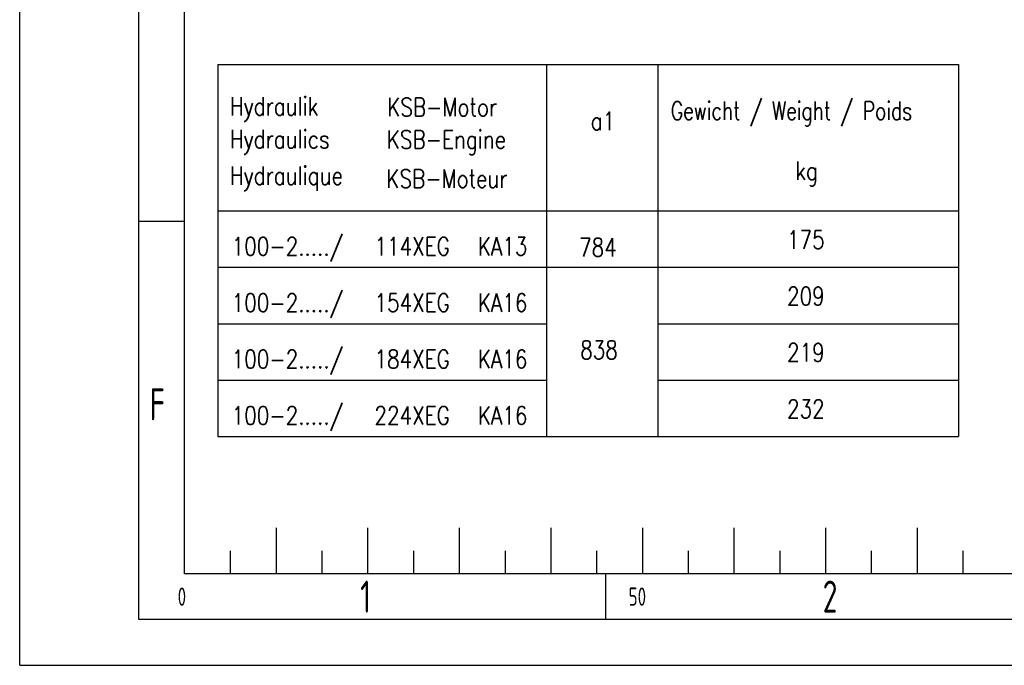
# Model space of a CAD drawing. Header units: millimetres. Extents: x -309 to 8091, y -6405 to -465.
# Tile 1 of 58: x -309 to 1842, y -6405 to -4995. Entities that reach past the tile are written whole.
import ezdxf

# ---------------------------------------------------------------- set-up
doc = ezdxf.new("R2010")
doc.units = ezdxf.units.MM
doc.header["$LTSCALE"] = 20
doc.layers.get('0').update_dxf_attribs({"linetype": 'CONTINUOUS'})
for name, color, linetype in [('01-LINIE-025', 1, 'CONTINUOUS'), ('02-LINIE-035', 2, 'CONTINUOUS'), ('10-TEXT-025', 1, 'CONTINUOUS'), ('11-TEXT-035', 2, 'CONTINUOUS'), ('KSB-BLATTRAND', 2, 'CONTINUOUS')]:
    doc.layers.add(name, color=color, linetype=linetype)
doc.styles.add('ROMANS', font='romans', dxfattribs={"width": 0.8})
doc.styles.get("Standard").update_dxf_attribs({"font": 'ISOCP.SHX'})

# ---------------------------------------------------------------- blocks, each defined once
blk = doc.blocks.new('Rahmen_A3')
at = {"color": 1, "ltscale": 150}
for p, q in [((0, 0), (0, 297)), ((18, 10), (18, 287)), ((18, 48.5), (13, 48.5)), ((28, 15), (28, 10)), ((28, 15), (28, 10)), ((38, 15), (38, 10)), ((48, 15), (48, 10)), ((58, 15), (58, 10)), ((68, 15), (68, 10)), ((78, 15), (78, 10)), ((88, 15), (88, 10)), ((98, 15), (98, 10)), ((23, 12.5), (23, 10)), ((23, 12.5), (23, 10)), ((33, 12.5), (33, 10)), ((43, 12.5), (43, 10)), ((53, 12.5), (53, 10)), ((63, 12.5), (63, 10)), ((73, 12.5), (73, 10)), ((83, 12.5), (83, 10)), ((93, 12.5), (93, 10)), ((103, 12.5), (103, 10)), ((410, 10), (18, 10)), ((64, 5), (64, 10)), ((0, 0), (420, 0))]:
    blk.add_line(p, q, dxfattribs=at)
at = {"color": 3, "ltscale": 150}
for p, q in [((13, 5), (13, 292)), ((415, 5), (13, 5))]:
    blk.add_line(p, q, dxfattribs=at)
at = {"color": 1, "ltscale": 150, "width": 0.75}
for s, height, p in [('F', 3.5, (14.1875, 26.75)), ('1', 3.5, (37.1875, 5.75)), ('2', 3.5, (87.6875, 5.75)), ('0', 2, (17.25, 6.5)), ('50', 2, (66.5, 6.5))]:
    blk.add_text(s, height=height, dxfattribs=at).set_placement(p)

msp = doc.modelspace()

# ---------------------------------------------------------------- linework, layer by layer
at = {"layer": '01-LINIE-025'}
for p, q in [((123.9, -5535.7), (1085.5, -5535.7)), ((1085.5, -5535.7), (1741.6, -5535.7)), ((123.9, -5658.9), (842.2, -5658.9)), ((1085.5, -5658.9), (1741.6, -5658.9)), ((123.9, -5782.1), (842.2, -5782.1)), ((1085.5, -5782.1), (1741.6, -5782.1))]:
    msp.add_line(p, q, dxfattribs=at)
at = {"layer": '02-LINIE-035'}
for p, q in [((123.9, -5092.4), (123.9, -5905.3)), ((123.9, -5092.4), (1741.6, -5092.4)), ((842.2, -5092.4), (842.2, -5905.3)), ((1085.5, -5092.4), (1085.5, -5905.3)), ((1085.5, -5092.4), (1085.5, -5905.3)), ((1741.6, -5092.4), (1741.6, -5905.3)), ((123.9, -5412.5), (1741.6, -5412.5)), ((123.9, -5905.3), (1085.5, -5905.3)), ((1085.5, -5905.3), (1741.6, -5905.3))]:
    msp.add_line(p, q, dxfattribs=at)

# ---------------------------------------------------------------- block references
at = {"layer": 'KSB-BLATTRAND', "xscale": 20, "yscale": 20, "zscale": 20}
msp.add_blockref('Rahmen_A3', (-308.6, -6405.3), dxfattribs=at)

# ---------------------------------------------------------------- texts
at = {"layer": '02-LINIE-035', "style": 'ROMANS', "width": 0.75}
msp.add_text('Gewicht / Weight / Poids', height=40, dxfattribs=at).set_placement((1113.6, -5213.7))
at = {"layer": '10-TEXT-025', "style": 'ROMANS', "width": 0.8}
for s, p in [('175', (1367.3, -5495.4)), ('100-2...../', (154.4, -5509.9)), ('114XEG', (466.3, -5509.9)), ('KA13', (692, -5509.9)), ('784', (913.1, -5512.1)), ('100-2...../', (154.4, -5633.1)), ('209', (1367.3, -5618.6)), ('154XEG', (466.3, -5633.1)), ('KA16', (692, -5633.1)), ('838', (915.5, -5736.2)), ('100-2...../', (154.4, -5756.3)), ('184XEG', (466.3, -5756.3)), ('KA16', (692, -5756.3)), ('219', (1367.3, -5741.8)), ('232', (1367.3, -5865)), ('100-2...../', (154.4, -5879.5)), ('224XEG', (466.3, -5879.5)), ('KA16', (692, -5879.5))]:
    msp.add_text(s, height=40, dxfattribs=at).set_placement(p)
at = {"layer": '11-TEXT-035', "style": 'ROMANS', "width": 0.8}
for s, p in [('Hydraulik', (150.4, -5203.8)), ('KSB-Motor', (494.1, -5205.7)), ('a1', (938.4, -5236.1)), ('Hydraulics', (150.4, -5275.7)), ('KSB-Engine', (493.1, -5276.5)), ('kg', (1385.3, -5344.8)), ('Hydraulique', (150.4, -5355.5)), ('KSB-Moteur', (492.2, -5362.1))]:
    msp.add_text(s, height=40, dxfattribs=at).set_placement(p)

doc.saveas('drawing.dxf')
